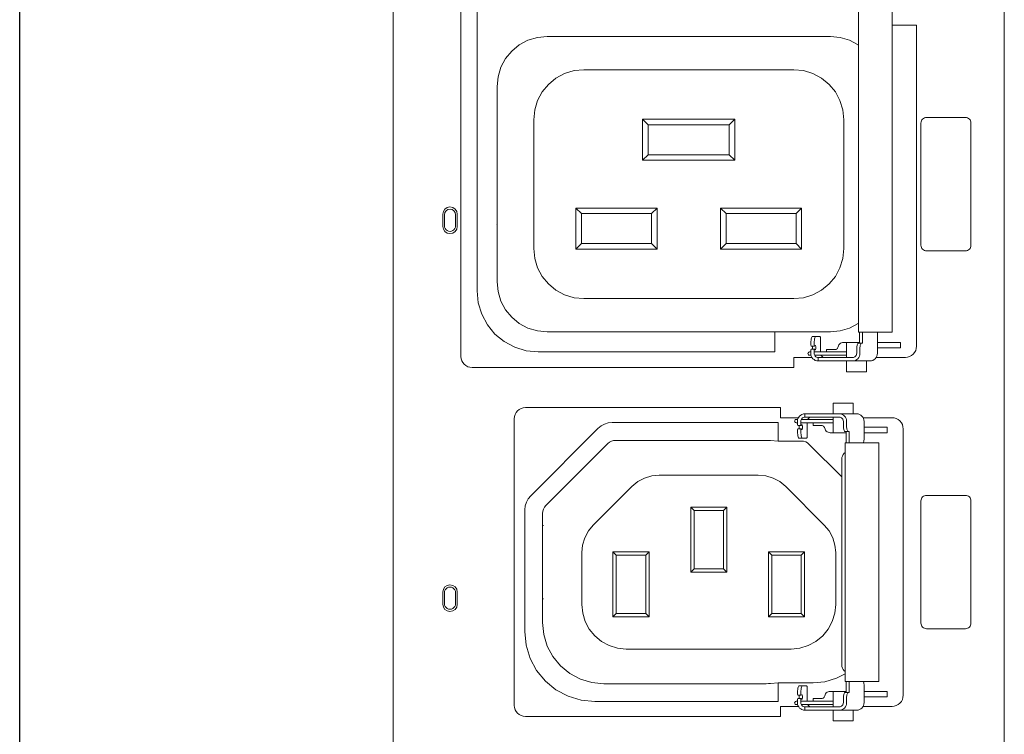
# Model space of a CAD drawing. Header units: millimetres. Extents: x 94562 to 148980, y -25377 to 3008.
# Tile 85 of 140: x 100778 to 100867, y -21828 to -21764. Entities that reach past the tile are written whole.
import ezdxf

# ---------------------------------------------------------------- set-up
doc = ezdxf.new("R2010")
doc.units = ezdxf.units.MM
doc.layers.add('tt_symbole', color=40, linetype='Continuous')

# ---------------------------------------------------------------- blocks, each defined once
blk = doc.blocks.new('IT_szafa_stojąca_42U')
blk.add_line((289.4091, 1608.811), (289.4091, 1797.7235))
blk = doc.blocks.new('PDU_(18)C13_(6)C19')
at = {"layer": 'tt_symbole', "lineweight": 5}
for p, q in [((0, 6.864), (0, 13.05297)), ((0.39369, 13.05297), (0.39369, 6.88261)), ((0.05404, 7.96921), (0.05404, 8.32858)), ((0.33714, 8.14031), (0.33714, 7.93354)), ((0.05479, 7.96153), (0.05404, 7.96921)), ((0.05703, 7.95415), (0.05479, 7.96153)), ((0.06067, 7.94736), (0.05703, 7.95415)), ((0.06554, 7.9414), (0.06067, 7.94736)), ((0.31192, 7.94268), (0.31192, 7.929)), ((0.0715, 7.93651), (0.06554, 7.9414)), ((0.07831, 7.93287), (0.0715, 7.93651)), ((0.28815, 7.93543), (0.28878, 7.93578)), ((0.28878, 7.93578), (0.28947, 7.93597)), ((0.28947, 7.93597), (0.29018, 7.93604)), ((0.29018, 7.93604), (0.30033, 7.93604)), ((0.29208, 7.93604), (0.29208, 7.92628)), ((0.08568, 7.93064), (0.07831, 7.93287)), ((0.09336, 7.92989), (0.08568, 7.93064)), ((0.24588, 7.92989), (0.09336, 7.92989)), ((0.26899, 7.93421), (0.26926, 7.93375)), ((0.26899, 7.929), (0.26899, 7.93115)), ((0.26926, 7.93375), (0.26928, 7.93374)), ((0.26928, 7.93374), (0.26929, 7.93372)), ((0.26929, 7.93372), (0.26931, 7.93371)), ((0.26931, 7.93371), (0.26932, 7.93371)), ((0.26932, 7.93371), (0.27144, 7.93371)), ((0.27139, 7.93375), (0.27111, 7.93421)), ((0.27111, 7.93115), (0.27139, 7.93161)), ((0.29208, 7.92985), (0.27111, 7.92985)), ((0.2714, 7.93374), (0.27139, 7.93375)), ((0.27139, 7.93161), (0.2714, 7.93162)), ((0.27142, 7.93372), (0.2714, 7.93374)), ((0.2714, 7.93162), (0.27142, 7.93164)), ((0.27143, 7.93371), (0.27142, 7.93372)), ((0.27142, 7.93164), (0.27142, 7.93165)), ((0.27142, 7.93165), (0.27143, 7.93165)), ((0.27144, 7.93371), (0.27143, 7.93371)), ((0.27143, 7.93165), (0.27144, 7.93165)), ((0.27146, 7.93371), (0.27144, 7.93371)), ((0.27144, 7.93165), (0.27146, 7.93165)), ((0.27147, 7.93372), (0.27146, 7.93371)), ((0.27146, 7.93165), (0.27147, 7.93165)), ((0.27149, 7.93372), (0.27147, 7.93372)), ((0.27147, 7.93165), (0.27149, 7.93164)), ((0.27185, 7.93408), (0.27149, 7.93372)), ((0.27149, 7.93164), (0.27185, 7.93128)), ((0.27197, 7.93408), (0.27185, 7.93408)), ((0.27185, 7.93128), (0.27197, 7.93128)), ((0.2721, 7.93387), (0.27197, 7.93408)), ((0.27197, 7.93128), (0.2721, 7.93149)), ((0.27218, 7.93349), (0.2721, 7.93387)), ((0.2721, 7.93149), (0.27218, 7.93187)), ((0.27224, 7.93296), (0.27218, 7.93349)), ((0.27218, 7.93187), (0.27224, 7.9324)), ((0.27224, 7.9324), (0.27224, 7.93296)), ((0.28447, 7.93139), (0.2849, 7.93143)), ((0.2849, 7.93143), (0.28531, 7.93156)), ((0.28531, 7.93156), (0.28569, 7.93176)), ((0.28569, 7.93176), (0.28601, 7.93203)), ((0.28601, 7.93203), (0.28629, 7.93236)), ((0.28629, 7.93236), (0.28649, 7.93274)), ((0.28649, 7.93274), (0.28661, 7.93314)), ((0.28661, 7.93314), (0.28682, 7.93382)), ((0.28682, 7.93382), (0.28715, 7.93444)), ((0.28715, 7.93444), (0.2876, 7.93499)), ((0.2876, 7.93499), (0.28815, 7.93543)), ((0.33593, 7.92957), (0.33504, 7.92849)), ((0.3366, 7.93081), (0.33593, 7.92957)), ((0.33701, 7.93214), (0.3366, 7.93081)), ((0.33714, 7.93354), (0.33701, 7.93214)), ((0.26972, 7.92639), (0.25808, 7.92639)), ((0.25808, 7.92639), (0.25808, 7.91983)), ((0.26908, 7.92804), (0.26899, 7.929)), ((0.26935, 7.92712), (0.26908, 7.92804)), ((0.26979, 7.92628), (0.26935, 7.92712)), ((0.27039, 7.92553), (0.26979, 7.92628)), ((0.27111, 7.92492), (0.27039, 7.92553)), ((0.27194, 7.92447), (0.27111, 7.92492)), ((0.27144, 7.92771), (0.29208, 7.92771)), ((0.27283, 7.92418), (0.27194, 7.92447)), ((0.27376, 7.9241), (0.27283, 7.92418)), ((0.27382, 7.9241), (0.27376, 7.9241)), ((0.27388, 7.9241), (0.27382, 7.9241)), ((0.27394, 7.9241), (0.27388, 7.9241)), ((0.27401, 7.9241), (0.27394, 7.9241)), ((0.2741, 7.9241), (0.27401, 7.9241)), ((0.27418, 7.9241), (0.2741, 7.9241)), ((0.27426, 7.9241), (0.27418, 7.9241)), ((0.27436, 7.9241), (0.27426, 7.9241)), ((0.28636, 7.9241), (0.27436, 7.9241)), ((0.28686, 7.9241), (0.28636, 7.9241)), ((0.28746, 7.9241), (0.28686, 7.9241)), ((0.28818, 7.9241), (0.28746, 7.9241)), ((0.28899, 7.9241), (0.28818, 7.9241)), ((0.28989, 7.9241), (0.28899, 7.9241)), ((0.29086, 7.9241), (0.28989, 7.9241)), ((0.2919, 7.9241), (0.29086, 7.9241)), ((0.293, 7.9241), (0.2919, 7.9241)), ((0.29601, 7.9241), (0.293, 7.9241)), ((0.30725, 7.9241), (0.29601, 7.9241)), ((0.30817, 7.92418), (0.30725, 7.9241)), ((0.30904, 7.92447), (0.30817, 7.92418)), ((0.30985, 7.92492), (0.30904, 7.92447)), ((0.31056, 7.92553), (0.30985, 7.92492)), ((0.31114, 7.92628), (0.31056, 7.92553)), ((0.31157, 7.92712), (0.31114, 7.92628)), ((0.31183, 7.92804), (0.31157, 7.92712)), ((0.31192, 7.929), (0.31183, 7.92804)), ((0.33135, 7.92653), (0.32994, 7.92639)), ((0.33271, 7.92693), (0.33135, 7.92653)), ((0.33394, 7.92758), (0.33271, 7.92693)), ((0.33504, 7.92849), (0.33394, 7.92758)), ((0.25808, 7.91983), (0.05086, 7.91983)), ((0.26257, 7.88563), (0.26253, 7.8851)), ((0.26253, 7.8851), (0.26253, 7.88295)), ((0.26272, 7.88615), (0.26257, 7.88563)), ((0.26297, 7.88662), (0.26272, 7.88615)), ((0.2835, 7.88641), (0.26286, 7.88641)), ((0.26331, 7.88703), (0.26297, 7.88662)), ((0.26371, 7.88737), (0.26331, 7.88703)), ((0.26417, 7.88763), (0.26371, 7.88737)), ((0.26467, 7.88778), (0.26417, 7.88763)), ((0.26518, 7.88783), (0.26467, 7.88778)), ((0.26524, 7.88783), (0.26518, 7.88783)), ((0.26529, 7.88783), (0.26524, 7.88783)), ((0.26535, 7.88783), (0.26529, 7.88783)), ((0.26543, 7.88783), (0.26535, 7.88783)), ((0.2655, 7.88783), (0.26543, 7.88783)), ((0.26558, 7.88783), (0.2655, 7.88783)), ((0.26567, 7.88783), (0.26558, 7.88783)), ((0.26576, 7.88783), (0.26567, 7.88783)), ((0.27776, 7.88783), (0.26576, 7.88783)), ((0.27826, 7.88783), (0.27776, 7.88783)), ((0.27888, 7.88783), (0.27826, 7.88783)), ((0.27958, 7.88783), (0.27888, 7.88783)), ((0.2804, 7.88783), (0.27958, 7.88783)), ((0.28131, 7.88783), (0.2804, 7.88783)), ((0.28228, 7.88783), (0.28131, 7.88783)), ((0.28332, 7.88783), (0.28228, 7.88783)), ((0.2844, 7.88783), (0.28332, 7.88783)), ((0.28743, 7.88783), (0.2844, 7.88783)), ((0.28793, 7.88778), (0.28743, 7.88783)), ((0.28842, 7.88763), (0.28793, 7.88778)), ((0.28886, 7.88737), (0.28842, 7.88763)), ((0.28926, 7.88703), (0.28886, 7.88737)), ((0.28958, 7.88662), (0.28926, 7.88703)), ((0.28982, 7.88615), (0.28958, 7.88662)), ((0.28997, 7.88563), (0.28982, 7.88615)), ((0.29001, 7.8851), (0.28997, 7.88563)), ((0.29001, 7.88216), (0.29001, 7.8851)), ((0.30271, 7.88751), (0.32136, 7.88751)), ((0.32276, 7.88737), (0.32136, 7.88751)), ((0.32411, 7.88697), (0.32276, 7.88737)), ((0.32536, 7.8863), (0.32411, 7.88697)), ((0.32644, 7.88541), (0.32536, 7.8863)), ((0.32735, 7.88433), (0.32644, 7.88541)), ((0.08858, 7.83731), (0.1319, 7.88063)), ((0.1319, 7.88063), (0.13386, 7.88223)), ((0.13386, 7.88223), (0.13608, 7.88342)), ((0.13608, 7.88342), (0.13849, 7.88415)), ((0.13849, 7.88415), (0.141, 7.8844)), ((0.141, 7.8844), (0.24803, 7.8844)), ((0.2604, 7.88295), (0.26071, 7.88245)), ((0.26071, 7.88245), (0.26286, 7.88245)), ((0.26253, 7.88426), (0.26483, 7.88426)), ((0.26286, 7.88245), (0.26253, 7.88295)), ((0.26253, 7.8799), (0.26286, 7.8804)), ((0.26283, 7.8804), (0.26285, 7.8804)), ((0.26286, 7.88245), (0.26285, 7.88245)), ((0.26285, 7.8804), (0.26286, 7.8804)), ((0.26326, 7.88283), (0.26286, 7.88245)), ((0.26286, 7.8804), (0.26326, 7.88002)), ((0.26339, 7.88283), (0.26326, 7.88283)), ((0.26326, 7.88002), (0.26339, 7.88002)), ((0.2635, 7.88262), (0.26339, 7.88283)), ((0.26339, 7.88002), (0.2635, 7.88023)), ((0.2636, 7.88223), (0.2635, 7.88262)), ((0.2635, 7.88023), (0.2636, 7.88062)), ((0.26364, 7.8817), (0.2636, 7.88223)), ((0.2636, 7.88062), (0.26364, 7.88115)), ((0.26364, 7.88115), (0.26364, 7.8817)), ((0.26483, 7.88426), (0.2835, 7.88426)), ((0.27588, 7.88249), (0.27631, 7.88245)), ((0.27631, 7.88245), (0.27672, 7.88234)), ((0.27672, 7.88234), (0.2771, 7.88213)), ((0.2771, 7.88213), (0.27743, 7.88187)), ((0.27743, 7.88187), (0.27769, 7.88153)), ((0.27769, 7.88153), (0.2779, 7.88116)), ((0.2779, 7.88116), (0.27803, 7.88076)), ((0.27803, 7.88076), (0.27822, 7.88008)), ((0.27822, 7.88008), (0.27856, 7.87945)), ((0.27856, 7.87945), (0.27901, 7.87891)), ((0.27901, 7.87891), (0.27957, 7.87845)), ((0.29004, 7.88147), (0.29001, 7.88216)), ((0.2901, 7.88078), (0.29004, 7.88147)), ((0.29021, 7.88017), (0.2901, 7.88078)), ((0.29035, 7.87963), (0.29021, 7.88017)), ((0.29051, 7.87919), (0.29035, 7.87963)), ((0.29069, 7.87885), (0.29051, 7.87919)), ((0.2909, 7.87865), (0.29069, 7.87885)), ((0.29113, 7.87858), (0.2909, 7.87865)), ((0.32801, 7.88309), (0.32735, 7.88433)), ((0.32842, 7.88174), (0.32801, 7.88309)), ((0.32856, 7.88035), (0.32842, 7.88174)), ((0.32856, 7.70877), (0.32856, 7.88035)), ((0.27957, 7.87845), (0.28019, 7.87812)), ((0.28019, 7.87812), (0.28088, 7.87791)), ((0.28088, 7.87791), (0.2816, 7.87784)), ((0.2816, 7.87784), (0.29175, 7.87784)), ((0.29319, 7.87858), (0.29113, 7.87858)), ((0.08581, 7.83313), (0.08699, 7.83535)), ((0.08699, 7.83535), (0.08858, 7.83731)), ((0.08482, 7.82822), (0.08507, 7.83072)), ((0.08482, 7.74976), (0.08482, 7.82822)), ((0.08507, 7.83072), (0.08581, 7.83313)), ((0.08568, 7.74097), (0.08482, 7.74976)), ((0.08825, 7.73252), (0.08568, 7.74097)), ((0.0924, 7.72473), (0.08825, 7.73252)), ((0.098, 7.71791), (0.0924, 7.72473)), ((0.10482, 7.71231), (0.098, 7.71791)), ((0.29382, 7.71055), (0.29382, 7.7177)), ((0.303, 7.71738), (0.30289, 7.7177)), ((0.30314, 7.71684), (0.303, 7.71738)), ((0.30325, 7.71623), (0.30314, 7.71684)), ((0.30331, 7.71555), (0.30325, 7.71623)), ((0.30333, 7.71485), (0.30331, 7.71555)), ((0.30333, 7.70402), (0.30333, 7.71485)), ((0.11261, 7.70815), (0.10482, 7.71231)), ((0.12106, 7.70559), (0.11261, 7.70815)), ((0.2604, 7.70922), (0.2607, 7.70873)), ((0.2607, 7.70873), (0.26286, 7.70873)), ((0.26287, 7.70873), (0.26253, 7.70922)), ((0.26285, 7.70873), (0.26283, 7.70873)), ((0.26286, 7.70873), (0.26285, 7.70873)), ((0.26287, 7.70873), (0.26286, 7.70873)), ((0.26326, 7.70909), (0.26287, 7.70873)), ((0.26339, 7.7091), (0.26326, 7.70909)), ((0.2635, 7.7089), (0.26339, 7.7091)), ((0.2636, 7.70849), (0.2635, 7.7089)), ((0.26364, 7.70798), (0.2636, 7.70849)), ((0.2636, 7.7069), (0.26364, 7.70741)), ((0.26364, 7.70741), (0.26364, 7.70798)), ((0.27743, 7.70726), (0.27769, 7.70759)), ((0.27769, 7.70759), (0.2779, 7.70797)), ((0.2779, 7.70797), (0.27803, 7.70837)), ((0.27803, 7.70837), (0.27822, 7.70905)), ((0.27822, 7.70905), (0.27856, 7.70967)), ((0.27856, 7.70967), (0.27901, 7.71022)), ((0.27901, 7.71022), (0.27957, 7.71066)), ((0.27957, 7.71066), (0.28019, 7.71099)), ((0.28019, 7.71099), (0.28088, 7.7112)), ((0.28088, 7.7112), (0.2816, 7.71127)), ((0.2816, 7.71127), (0.29175, 7.71127)), ((0.29001, 7.70697), (0.29004, 7.70766)), ((0.29004, 7.70766), (0.2901, 7.70833)), ((0.2901, 7.70833), (0.29021, 7.70895)), ((0.29021, 7.70895), (0.29035, 7.70949)), ((0.29035, 7.70949), (0.29051, 7.70994)), ((0.29051, 7.70994), (0.29069, 7.71027)), ((0.29069, 7.71027), (0.2909, 7.71048)), ((0.2909, 7.71048), (0.29113, 7.71055)), ((0.29113, 7.71055), (0.29319, 7.71055)), ((0.29319, 7.71055), (0.29382, 7.71055)), ((0.32801, 7.70603), (0.32842, 7.70737)), ((0.32842, 7.70737), (0.32856, 7.70877)), ((0.12986, 7.70473), (0.12106, 7.70559)), ((0.24803, 7.70473), (0.12986, 7.70473)), ((0.26101, 7.70162), (0.24949, 7.70162)), ((0.24949, 7.70162), (0.24949, 7.69506)), ((0.26072, 7.70667), (0.2604, 7.70617)), ((0.26286, 7.70667), (0.26072, 7.70667)), ((0.26253, 7.70617), (0.26286, 7.70667)), ((0.26253, 7.70617), (0.26253, 7.70402)), ((0.26253, 7.70402), (0.26257, 7.70348)), ((0.26257, 7.70348), (0.26272, 7.70297)), ((0.26272, 7.70297), (0.26297, 7.70251)), ((0.26286, 7.70667), (0.26289, 7.70665)), ((0.26286, 7.70272), (0.26421, 7.70272)), ((0.26289, 7.70665), (0.26326, 7.7063)), ((0.26297, 7.70251), (0.26331, 7.70209)), ((0.26326, 7.7063), (0.26339, 7.70628)), ((0.26331, 7.70209), (0.26371, 7.70174)), ((0.26339, 7.70628), (0.2635, 7.70649)), ((0.2635, 7.70649), (0.2636, 7.7069)), ((0.26371, 7.70174), (0.26417, 7.70149)), ((0.26417, 7.70149), (0.26467, 7.70134)), ((0.26421, 7.70272), (0.26483, 7.70272)), ((0.26467, 7.70134), (0.26518, 7.70128)), ((0.26483, 7.70272), (0.2835, 7.70272)), ((0.26518, 7.70128), (0.26524, 7.70128)), ((0.26518, 7.70128), (0.26518, 7.6991)), ((0.26524, 7.70128), (0.26529, 7.70128)), ((0.26529, 7.70128), (0.26535, 7.70128)), ((0.26535, 7.70128), (0.26543, 7.70128)), ((0.26543, 7.70128), (0.2655, 7.70128)), ((0.2655, 7.70128), (0.26558, 7.70128)), ((0.26558, 7.70128), (0.26567, 7.70128)), ((0.26567, 7.70128), (0.26576, 7.70128)), ((0.26576, 7.70128), (0.27776, 7.70128)), ((0.27588, 7.70662), (0.27631, 7.70666)), ((0.27631, 7.70666), (0.27672, 7.70678)), ((0.27672, 7.70678), (0.2771, 7.70699)), ((0.2771, 7.70699), (0.27743, 7.70726)), ((0.27776, 7.70128), (0.27826, 7.70128)), ((0.27826, 7.70128), (0.27888, 7.70128)), ((0.27888, 7.70128), (0.27958, 7.70128)), ((0.27958, 7.70128), (0.2804, 7.70128)), ((0.2804, 7.70128), (0.28131, 7.70128)), ((0.28131, 7.70128), (0.28228, 7.70128)), ((0.28228, 7.70128), (0.28332, 7.70128)), ((0.28332, 7.70128), (0.2844, 7.70128)), ((0.2844, 7.70128), (0.28743, 7.70128)), ((0.28743, 7.70128), (0.28793, 7.70134)), ((0.28793, 7.70134), (0.28842, 7.70149)), ((0.28842, 7.70149), (0.28886, 7.70174)), ((0.28886, 7.70174), (0.28926, 7.70209)), ((0.28926, 7.70209), (0.28958, 7.70251)), ((0.28958, 7.70251), (0.28982, 7.70297)), ((0.28982, 7.70297), (0.28997, 7.70348)), ((0.28997, 7.70348), (0.29001, 7.70402)), ((0.29001, 7.70402), (0.29001, 7.70697)), ((0.30196, 7.70055), (0.30254, 7.70128)), ((0.30254, 7.70128), (0.30297, 7.70213)), ((0.30297, 7.70213), (0.30324, 7.70306)), ((0.30324, 7.70306), (0.30333, 7.70402)), ((0.32136, 7.70162), (0.32276, 7.70174)), ((0.32276, 7.70174), (0.32411, 7.70216)), ((0.32411, 7.70216), (0.32536, 7.70281)), ((0.32536, 7.70281), (0.32644, 7.7037)), ((0.32644, 7.7037), (0.32735, 7.7048)), ((0.32735, 7.7048), (0.32801, 7.70603)), ((0.24949, 7.69506), (0.08521, 7.69506)), ((0.26518, 7.6991), (0.27776, 7.6991)), ((0.27776, 7.6991), (0.27826, 7.6991)), ((0.27826, 7.6991), (0.27888, 7.6991)), ((0.27888, 7.6991), (0.27958, 7.6991)), ((0.27958, 7.6991), (0.2804, 7.6991)), ((0.2804, 7.6991), (0.28131, 7.6991)), ((0.28131, 7.6991), (0.28228, 7.6991)), ((0.28228, 7.6991), (0.28332, 7.6991)), ((0.28332, 7.6991), (0.2844, 7.6991)), ((0.2844, 7.6991), (0.28743, 7.6991)), ((0.28743, 7.6991), (0.29867, 7.6991)), ((0.29867, 7.6991), (0.29957, 7.6992)), ((0.29957, 7.6992), (0.30044, 7.69948)), ((0.30044, 7.69948), (0.30125, 7.69994)), ((0.30125, 7.69994), (0.30196, 7.70055))]:
    blk.add_line(p, q, dxfattribs=at)
for points in [[(0.26972, 8.3714), (0.25808, 8.3714), (0.25808, 8.37796), (0.05086, 8.37796), (0.04944, 8.37782), (0.0481, 8.37742), (0.04686, 8.37675), (0.04576, 8.37586), (0.04488, 8.37478), (0.04421, 8.37354), (0.04379, 8.37219), (0.04365, 8.37081), (0.04365, 7.92699, 0.413197), (0.05086, 7.91983)], [(0.26101, 7.88751), (0.24949, 7.88751), (0.24949, 7.89406), (0.08521, 7.89406), (0.08381, 7.89392), (0.08246, 7.89352), (0.08122, 7.89285), (0.08013, 7.89197), (0.07924, 7.89088), (0.07857, 7.88965), (0.07815, 7.8883), (0.07801, 7.8869), (0.07801, 7.70222, 0.412636), (0.08521, 7.69506)]]:
    blk.add_lwpolyline(points, format="xyb", dxfattribs=at)
for points in [[(0.29976, 8.35511), (0.29976, 7.94268), (0.29986, 7.94268), (0.30011, 7.94268), (0.3005, 7.94268), (0.30101, 7.94268), (0.30165, 7.94268), (0.30236, 7.94268), (0.31299, 7.94268), (0.31514, 7.94268), (0.31738, 7.94268), (0.31935, 7.94268), (0.32078, 7.94268), (0.32142, 7.94268), (0.32144, 7.94268), (0.32144, 8.35511)], [(0.32144, 8.14031), (0.33714, 8.14031)], [(0.29976, 8.12756), (0.29957, 8.12768), (0.294, 8.13067), (0.28796, 8.1325), (0.28167, 8.13311), (0.09914, 8.13311), (0.09285, 8.1325), (0.08681, 8.13067), (0.08124, 8.12768), (0.07636, 8.12368), (0.07235, 8.11879), (0.06938, 8.11322), (0.06754, 8.10718), (0.06692, 8.1009), (0.06692, 7.97499), (0.06754, 7.96871), (0.06938, 7.96267), (0.07235, 7.9571), (0.07636, 7.95221), (0.08124, 7.94821), (0.08681, 7.94522), (0.09285, 7.94339), (0.09914, 7.94278), (0.28167, 7.94278), (0.28796, 7.94339), (0.294, 7.94522), (0.29957, 7.94821), (0.29976, 7.94833)], [(0.21653, 8.07622), (0.16428, 8.07622), (0.16069, 8.07981), (0.22011, 8.07981)], [(0.22011, 8.05332), (0.16069, 8.05332), (0.16069, 8.07981)], [(0.16428, 8.07622), (0.16428, 8.0569)], [(0.16069, 8.05332), (0.16428, 8.0569), (0.21653, 8.0569)], [(0.17, 7.99606), (0.11775, 7.99606), (0.11775, 8.02254), (0.17, 8.02254)], [(0.16642, 8.01896), (0.12132, 8.01896), (0.11775, 8.02254)], [(0.12132, 8.01896), (0.12132, 7.99964)], [(0.21081, 8.02254), (0.21439, 8.01896), (0.21439, 7.99964)], [(0.25949, 8.01896), (0.21439, 8.01896)], [(0.26306, 7.99606), (0.25949, 7.99964), (0.25949, 8.01896), (0.26306, 8.02254)], [(0.06663, 8.01182), (0.0666, 8.01182)], [(0.11775, 7.99606), (0.12132, 7.99964), (0.16642, 7.99964)], [(0.21081, 7.99606), (0.21439, 7.99964), (0.25949, 7.99964)], [(0.24588, 7.92989), (0.24588, 7.94278)], [(0.29601, 7.9241), (0.29693, 7.92418), (0.29781, 7.92447), (0.29861, 7.92492), (0.29932, 7.92553), (0.2999, 7.92628), (0.30033, 7.92712), (0.3006, 7.92804), (0.30068, 7.929), (0.30068, 7.93194), (0.30071, 7.93265), (0.30076, 7.93332), (0.30088, 7.93394), (0.301, 7.93449), (0.30118, 7.93493), (0.30136, 7.93525), (0.30157, 7.93546), (0.30179, 7.93553), (0.30242, 7.93553), (0.30242, 7.94268)], [(0.30033, 7.93553), (0.30033, 7.94268)], [(0.26899, 7.93421), (0.26899, 7.93447), (0.26901, 7.93551), (0.26908, 7.93653), (0.26919, 7.93746), (0.26933, 7.93826), (0.26953, 7.93893), (0.26974, 7.93943), (0.26996, 7.93974), (0.27019, 7.93983), (0.27232, 7.93983), (0.27489, 7.93983), (0.27497, 7.93981), (0.27506, 7.93971), (0.27513, 7.93954), (0.27518, 7.93932), (0.27524, 7.93904), (0.27526, 7.93874), (0.27529, 7.9384), (0.27531, 7.93806), (0.27531, 7.92985)], [(0.27111, 7.93421), (0.27111, 7.93447), (0.27114, 7.93551), (0.27121, 7.93653), (0.27132, 7.93746), (0.27147, 7.93826), (0.27165, 7.93893), (0.27186, 7.93943), (0.27208, 7.93974), (0.27232, 7.93983)], [(0.31192, 7.93247), (0.32682, 7.93247), (0.32682, 7.93604), (0.31192, 7.93604)], [(0.26896, 7.92985), (0.26876, 7.92985), (0.26836, 7.92985), (0.26821, 7.92985), (0.26781, 7.92976), (0.26746, 7.92954), (0.26722, 7.92919), (0.26714, 7.92878), (0.26722, 7.92836), (0.26746, 7.92801), (0.26781, 7.92779), (0.26821, 7.92771), (0.26836, 7.92771), (0.26876, 7.92771), (0.26915, 7.92771)], [(0.27144, 7.93165), (0.26932, 7.93165), (0.26931, 7.93165), (0.26929, 7.93165), (0.26929, 7.93164), (0.26928, 7.93162), (0.26926, 7.93161), (0.26899, 7.93115)], [(0.27001, 7.93371), (0.27006, 7.93349), (0.27011, 7.93296), (0.27011, 7.9324), (0.27006, 7.93187), (0.27001, 7.93165)], [(0.27111, 7.93115), (0.27111, 7.929), (0.27117, 7.92847), (0.27132, 7.92796), (0.27156, 7.92749), (0.27189, 7.92707), (0.27229, 7.92674), (0.27275, 7.92649), (0.27325, 7.92633), (0.27376, 7.92628)], [(0.30179, 7.93553), (0.29971, 7.93553), (0.2995, 7.93546), (0.29929, 7.93525), (0.2991, 7.93493), (0.29893, 7.93449), (0.29879, 7.93394), (0.29869, 7.93332), (0.29863, 7.93265), (0.29861, 7.93194), (0.29861, 7.929), (0.29856, 7.92847), (0.29842, 7.92796), (0.29817, 7.92749), (0.29785, 7.92707), (0.29746, 7.92674), (0.29701, 7.92649), (0.29653, 7.92633), (0.29601, 7.92628), (0.293, 7.92628), (0.2919, 7.92628), (0.29086, 7.92628), (0.28989, 7.92628), (0.28899, 7.92628), (0.28818, 7.92628), (0.28746, 7.92628), (0.28686, 7.92628), (0.28636, 7.92628), (0.27436, 7.92628), (0.27426, 7.92628), (0.27418, 7.92628), (0.2741, 7.92628), (0.27401, 7.92628), (0.27394, 7.92628), (0.27388, 7.92628), (0.27382, 7.92628), (0.27376, 7.92628), (0.27376, 7.9241)], [(0.28447, 7.93139), (0.2791, 7.93139), (0.2791, 7.92985)], [(0.26274, 7.92628), (0.26267, 7.92628)], [(0.27796, 7.92628), (0.27743, 7.92633), (0.27694, 7.92649), (0.27649, 7.92674), (0.27607, 7.92707), (0.27575, 7.92749), (0.27561, 7.92771)], [(0.29208, 7.9241), (0.29208, 7.91697), (0.29257, 7.91697), (0.29397, 7.91697), (0.29606, 7.91697), (0.29853, 7.91697), (0.30099, 7.91697), (0.30308, 7.91697), (0.30447, 7.91697), (0.30497, 7.91697), (0.30497, 7.9241)], [(0.32994, 7.92639), (0.3112, 7.92639)], [(0.29638, 7.89002), (0.29638, 7.89692), (0.29589, 7.89692), (0.29449, 7.89692), (0.2924, 7.89692), (0.28993, 7.89692), (0.28747, 7.89692), (0.28538, 7.89692), (0.28399, 7.89692), (0.2835, 7.89692), (0.2835, 7.89002)], [(0.25481, 7.88758), (0.25492, 7.88752), (0.25494, 7.88751)], [(0.26059, 7.88641), (0.26018, 7.88641), (0.25976, 7.88641), (0.25963, 7.88641), (0.25921, 7.88633), (0.25886, 7.88609), (0.25864, 7.88574), (0.25856, 7.88533), (0.25864, 7.88492), (0.25886, 7.88458), (0.25921, 7.88434), (0.25963, 7.88426), (0.25976, 7.88426), (0.26018, 7.88426), (0.2604, 7.88426)], [(0.26518, 7.89002), (0.26425, 7.88992), (0.26335, 7.88965), (0.26253, 7.88919), (0.26179, 7.88858), (0.26121, 7.88784), (0.26076, 7.88698), (0.26049, 7.88606), (0.2604, 7.8851), (0.2604, 7.88295)], [(0.28743, 7.89002), (0.2844, 7.89002), (0.28332, 7.89002), (0.28228, 7.89002), (0.28131, 7.89002), (0.2804, 7.89002), (0.27958, 7.89002), (0.27888, 7.89002), (0.27826, 7.89002), (0.27776, 7.89002), (0.26576, 7.89002), (0.26567, 7.89002), (0.26558, 7.89002), (0.2655, 7.89002), (0.26543, 7.89002), (0.26535, 7.89002), (0.26529, 7.89002), (0.26524, 7.89002), (0.26518, 7.89002), (0.26518, 7.88783)], [(0.26703, 7.88641), (0.26715, 7.88662), (0.26749, 7.88703), (0.26789, 7.88737), (0.26835, 7.88763), (0.26885, 7.88778), (0.26936, 7.88783)], [(0.2835, 7.88783), (0.2835, 7.87784)], [(0.29382, 7.87142), (0.29382, 7.87858), (0.29319, 7.87858), (0.29299, 7.87865), (0.29278, 7.87885), (0.29258, 7.87919), (0.29242, 7.87963), (0.29228, 7.88017), (0.29218, 7.88078), (0.29211, 7.88147), (0.2921, 7.88216), (0.2921, 7.8851), (0.292, 7.88606), (0.29174, 7.88698), (0.29131, 7.88784), (0.29072, 7.88858), (0.29001, 7.88919), (0.28921, 7.88965), (0.28833, 7.88992), (0.28743, 7.89002), (0.29867, 7.89002), (0.29957, 7.88992), (0.30044, 7.88965), (0.30125, 7.88919), (0.30196, 7.88858), (0.30254, 7.88784), (0.30297, 7.88698), (0.30324, 7.88606), (0.30333, 7.8851), (0.30333, 7.87427), (0.30331, 7.87356), (0.30325, 7.8729), (0.30314, 7.87228), (0.303, 7.87174), (0.30289, 7.87142)], [(0.24803, 7.87246), (0.24803, 7.8844)], [(0.26286, 7.8804), (0.26071, 7.8804), (0.2604, 7.8799), (0.2604, 7.87963), (0.26042, 7.87859), (0.26049, 7.87758), (0.2606, 7.87666), (0.26075, 7.87584), (0.26093, 7.87517), (0.26114, 7.87467), (0.26136, 7.87437), (0.2616, 7.87427), (0.26374, 7.87427), (0.2635, 7.87437), (0.26326, 7.87467), (0.26306, 7.87517), (0.26288, 7.87584), (0.26272, 7.87666), (0.26261, 7.87758), (0.26254, 7.87859), (0.26253, 7.87963), (0.26253, 7.8799)], [(0.26143, 7.8804), (0.26147, 7.88062), (0.26151, 7.88115), (0.26151, 7.8817), (0.26147, 7.88223), (0.26143, 7.88245)], [(0.26374, 7.87427), (0.26631, 7.87427), (0.26639, 7.8743), (0.26646, 7.87441), (0.26653, 7.87456), (0.2666, 7.87478), (0.26664, 7.87506), (0.26668, 7.87537), (0.26669, 7.8757), (0.26671, 7.87606), (0.26671, 7.88426)], [(0.27588, 7.88249), (0.27051, 7.88249), (0.27051, 7.88426)], [(0.30333, 7.88142), (0.30544, 7.88142), (0.31824, 7.88142), (0.31824, 7.87784), (0.30333, 7.87784)], [(0.28897, 7.84944), (0.26806, 7.87037), (0.26697, 7.87126), (0.26574, 7.87191), (0.26439, 7.87233), (0.26299, 7.87246), (0.24803, 7.87246), (0.2431, 7.87285), (0.24263, 7.87287), (0.24167, 7.8729), (0.24029, 7.87291), (0.2385, 7.87292), (0.23639, 7.87292), (0.23403, 7.87294), (0.23147, 7.87294), (0.22883, 7.87295), (0.14339, 7.87295), (0.14199, 7.87281), (0.14064, 7.8724), (0.1394, 7.87174), (0.13832, 7.87085), (0.09836, 7.8309), (0.09747, 7.82981), (0.09682, 7.82858), (0.0964, 7.82723), (0.09626, 7.82583), (0.09626, 7.75555), (0.09703, 7.74787), (0.09926, 7.74048), (0.1029, 7.73367), (0.10781, 7.7277), (0.11376, 7.72281), (0.12057, 7.71917), (0.12796, 7.71694), (0.13564, 7.71617), (0.22883, 7.71617), (0.23147, 7.71617), (0.23403, 7.71619), (0.23639, 7.71619), (0.2385, 7.7162), (0.24029, 7.71622), (0.24167, 7.71623), (0.24263, 7.71624), (0.2431, 7.71627), (0.24803, 7.71666), (0.27044, 7.71666), (0.27814, 7.71742), (0.28551, 7.71966), (0.29117, 7.72255)], [(0.29175, 7.87142), (0.29175, 7.87858)], [(0.29117, 7.86515), (0.29051, 7.86458), (0.28986, 7.86376), (0.28938, 7.86283), (0.28908, 7.86183), (0.28897, 7.86077), (0.28897, 7.72835), (0.28908, 7.7273), (0.28938, 7.7263), (0.28986, 7.72537), (0.29051, 7.72455), (0.29117, 7.72398)], [(0.19165, 7.78794), (0.19165, 7.82981)], [(0.21492, 7.82981), (0.21492, 7.78794)], [(0.19381, 7.82767), (0.19381, 7.79009)], [(0.21278, 7.79009), (0.21278, 7.82767)], [(0.09699, 7.81819), (0.0969, 7.81819)], [(0.14154, 7.75931), (0.14154, 7.80119)], [(0.14369, 7.79903), (0.14369, 7.76145)], [(0.16481, 7.80119), (0.16481, 7.75931), (0.16267, 7.76145), (0.16267, 7.79903)], [(0.24176, 7.75931), (0.24176, 7.80119), (0.24392, 7.79903), (0.24392, 7.76145)], [(0.24176, 7.80119), (0.26503, 7.80119)], [(0.26288, 7.79903), (0.24392, 7.79903)], [(0.26288, 7.76145), (0.26288, 7.79903), (0.26503, 7.80119), (0.26503, 7.75931)], [(0.09699, 7.77094), (0.0969, 7.77094)], [(0.16481, 7.75931), (0.14154, 7.75931), (0.14369, 7.76145), (0.16267, 7.76145)], [(0.24803, 7.70473), (0.24803, 7.71666)], [(0.2604, 7.70922), (0.2604, 7.70948), (0.26042, 7.71053), (0.26049, 7.71153), (0.2606, 7.71247), (0.26075, 7.71328), (0.26093, 7.71395), (0.26114, 7.71445), (0.26136, 7.71476), (0.2616, 7.71485), (0.26374, 7.71485), (0.2635, 7.71476), (0.26326, 7.71445), (0.26306, 7.71395), (0.26288, 7.71328), (0.26272, 7.71247), (0.26261, 7.71153), (0.26254, 7.71053), (0.26253, 7.70948), (0.26253, 7.70922)], [(0.26671, 7.70487), (0.26671, 7.71306), (0.26669, 7.71341), (0.26668, 7.71374), (0.26664, 7.71406), (0.2666, 7.71433), (0.26653, 7.71455), (0.26646, 7.71472), (0.26639, 7.71483), (0.26631, 7.71485), (0.26374, 7.71485)], [(0.29175, 7.71055), (0.29175, 7.7177)], [(0.26143, 7.70873), (0.26147, 7.70849), (0.26151, 7.70798), (0.26151, 7.70741), (0.26147, 7.7069), (0.26143, 7.70667)], [(0.2835, 7.71127), (0.2835, 7.70128)], [(0.29319, 7.71055), (0.29299, 7.71048), (0.29278, 7.71027), (0.29258, 7.70994), (0.29242, 7.70949), (0.29228, 7.70895), (0.29218, 7.70833), (0.29211, 7.70766), (0.2921, 7.70697), (0.2921, 7.70402), (0.292, 7.70306), (0.29174, 7.70213), (0.29131, 7.70128), (0.29072, 7.70055), (0.29001, 7.69994), (0.28921, 7.69948), (0.28833, 7.6992), (0.28743, 7.6991)], [(0.30333, 7.7077), (0.30544, 7.7077), (0.31824, 7.7077), (0.31824, 7.71127), (0.30333, 7.71127)], [(0.2604, 7.70487), (0.26018, 7.70487), (0.25976, 7.70487), (0.25963, 7.70487), (0.25921, 7.70478), (0.25886, 7.70455), (0.25864, 7.7042), (0.25856, 7.70378), (0.25864, 7.70338), (0.25886, 7.70303), (0.25921, 7.7028), (0.25963, 7.70272), (0.25976, 7.70272), (0.26018, 7.70272), (0.26059, 7.70272)], [(0.2604, 7.70617), (0.2604, 7.70402), (0.26049, 7.70306), (0.26076, 7.70213), (0.26121, 7.70128), (0.26179, 7.70055), (0.26253, 7.69994), (0.26335, 7.69948), (0.26425, 7.6992), (0.26518, 7.6991)], [(0.2835, 7.70487), (0.26253, 7.70487)], [(0.26936, 7.70128), (0.26885, 7.70134), (0.26835, 7.70149), (0.26789, 7.70174), (0.26749, 7.70209), (0.26715, 7.70251), (0.26703, 7.70272)], [(0.27588, 7.70662), (0.27051, 7.70662), (0.27051, 7.70487)], [(0.30274, 7.70162), (0.32136, 7.70162)], [(0.2835, 7.6991), (0.2835, 7.6922), (0.28399, 7.6922), (0.28538, 7.6922), (0.28747, 7.6922), (0.28993, 7.6922), (0.2924, 7.6922), (0.29449, 7.6922), (0.29589, 7.6922), (0.29638, 7.6922), (0.29638, 7.6991)]]:
    blk.add_lwpolyline(points, dxfattribs=at)
for points in [[(0.12276, 8.11167), (0.25804, 8.11167), (0.26433, 8.11106), (0.27038, 8.10922), (0.27594, 8.10625), (0.28082, 8.10224), (0.28483, 8.09736), (0.28781, 8.09179), (0.28964, 8.08575), (0.29026, 8.07946), (0.29026, 7.99643), (0.28964, 7.99014), (0.28781, 7.9841), (0.28483, 7.97853), (0.28082, 7.97365), (0.27594, 7.96964), (0.27038, 7.96667), (0.26433, 7.96483), (0.25804, 7.96421), (0.12276, 7.96421), (0.11647, 7.96483), (0.11043, 7.96667), (0.10486, 7.96964), (0.09999, 7.97365), (0.09597, 7.97853), (0.093, 7.9841), (0.09117, 7.99014), (0.09054, 7.99643), (0.09054, 8.07946), (0.09117, 8.08575), (0.093, 8.09179), (0.09597, 8.09736), (0.09999, 8.10224), (0.10486, 8.10625), (0.11043, 8.10922), (0.11647, 8.11106)], [(0.22011, 8.05332), (0.21653, 8.0569), (0.21653, 8.07622), (0.22011, 8.07981)], [(0.34358, 7.995), (0.36864, 7.995), (0.36935, 7.99507), (0.37001, 7.99526), (0.37063, 7.9956), (0.37118, 7.99604), (0.37161, 7.99658), (0.37194, 7.99721), (0.37215, 7.99787), (0.37222, 7.99857), (0.37222, 8.07732), (0.37215, 8.07801), (0.37194, 8.07868), (0.37161, 8.07931), (0.37118, 8.07985), (0.37063, 8.08029), (0.37001, 8.08062), (0.36935, 8.08082), (0.36864, 8.08089), (0.34358, 8.08089), (0.34289, 8.08082), (0.34222, 8.08062), (0.3416, 8.08029), (0.34106, 8.07985), (0.34061, 8.07931), (0.34028, 8.07868), (0.34008, 8.07801), (0.34001, 8.07732), (0.34001, 7.99857), (0.34008, 7.99787), (0.34028, 7.99721), (0.34061, 7.99658), (0.34106, 7.99604), (0.3416, 7.9956), (0.34222, 7.99526), (0.34289, 7.99507)], [(0.04122, 8.01861), (0.04088, 8.0204), (0.03986, 8.0219), (0.03835, 8.02292), (0.03657, 8.02326), (0.03479, 8.02292), (0.03328, 8.0219), (0.03228, 8.0204), (0.03192, 8.01861), (0.03192, 8.01074), (0.03228, 8.00896), (0.03328, 8.00746), (0.03479, 8.00644), (0.03657, 8.00608), (0.03835, 8.00644), (0.03986, 8.00746), (0.04088, 8.00896), (0.04122, 8.01074)], [(0.17, 7.99606), (0.16642, 7.99964), (0.16642, 8.01896), (0.17, 8.02254)], [(0.21081, 7.99606), (0.21081, 8.02254), (0.26306, 8.02254), (0.26306, 7.99606)], [(0.29117, 7.87142), (0.29117, 7.7177), (0.29128, 7.7177), (0.29153, 7.7177), (0.29192, 7.7177), (0.29243, 7.7177), (0.29306, 7.7177), (0.29378, 7.7177), (0.30439, 7.7177), (0.30654, 7.7177), (0.30878, 7.7177), (0.31076, 7.7177), (0.31218, 7.7177), (0.31283, 7.7177), (0.31286, 7.7177), (0.31286, 7.87142), (0.31283, 7.87142), (0.31218, 7.87142), (0.31076, 7.87142), (0.30878, 7.87142), (0.30654, 7.87142), (0.30439, 7.87142), (0.29378, 7.87142), (0.29306, 7.87142), (0.29243, 7.87142), (0.29192, 7.87142), (0.29153, 7.87142), (0.29128, 7.87142)], [(0.25644, 7.73855), (0.15014, 7.73855), (0.14456, 7.7391), (0.13918, 7.74073), (0.13424, 7.74337), (0.12989, 7.74694), (0.12633, 7.75127), (0.12368, 7.75623), (0.12206, 7.76159), (0.1215, 7.76717), (0.1215, 7.80065), (0.12199, 7.80553), (0.12342, 7.81023), (0.12572, 7.81456), (0.12885, 7.81837), (0.15372, 7.84323), (0.15751, 7.84635), (0.16185, 7.84867), (0.16654, 7.85009), (0.17143, 7.85058), (0.23514, 7.85058), (0.24003, 7.85009), (0.24474, 7.84867), (0.24907, 7.84635), (0.25286, 7.84323), (0.27774, 7.81837), (0.28085, 7.81456), (0.28317, 7.81023), (0.28458, 7.80553), (0.28507, 7.80065), (0.28507, 7.76717), (0.28451, 7.76159), (0.28289, 7.75623), (0.28025, 7.75127), (0.27668, 7.74694), (0.27235, 7.74337), (0.26739, 7.74073), (0.26203, 7.7391)], [(0.36864, 7.75161), (0.36935, 7.75168), (0.37001, 7.75189), (0.37063, 7.75222), (0.37118, 7.75267), (0.37161, 7.75321), (0.37194, 7.75382), (0.37215, 7.7545), (0.37222, 7.75519), (0.37222, 7.83393), (0.37215, 7.83464), (0.37194, 7.83531), (0.37161, 7.83593), (0.37118, 7.83647), (0.37063, 7.83692), (0.37001, 7.83724), (0.36935, 7.83744), (0.36864, 7.83751), (0.34358, 7.83751), (0.34289, 7.83744), (0.34222, 7.83724), (0.3416, 7.83692), (0.34106, 7.83647), (0.34061, 7.83593), (0.34028, 7.83531), (0.34008, 7.83464), (0.34001, 7.83393), (0.34001, 7.75519), (0.34008, 7.7545), (0.34028, 7.75382), (0.34061, 7.75321), (0.34106, 7.75267), (0.3416, 7.75222), (0.34222, 7.75189), (0.34289, 7.75168), (0.34358, 7.75161)], [(0.21492, 7.82981), (0.21278, 7.82767), (0.19381, 7.82767), (0.19165, 7.82981)], [(0.16481, 7.80119), (0.16267, 7.79903), (0.14369, 7.79903), (0.14154, 7.80119)], [(0.19381, 7.79009), (0.21278, 7.79009), (0.21492, 7.78794), (0.19165, 7.78794)], [(0.04122, 7.77524), (0.04088, 7.77701), (0.03986, 7.77853), (0.03835, 7.77954), (0.03657, 7.77989), (0.03479, 7.77954), (0.03328, 7.77853), (0.03228, 7.77701), (0.03192, 7.77524), (0.03192, 7.76736), (0.03228, 7.76558), (0.03328, 7.76407), (0.03479, 7.76307), (0.03657, 7.76271), (0.03835, 7.76307), (0.03986, 7.76407), (0.04088, 7.76558), (0.04122, 7.76736)], [(0.24392, 7.76145), (0.26288, 7.76145), (0.26503, 7.75931), (0.24176, 7.75931)]]:
    blk.add_lwpolyline(points, close=True, dxfattribs=at)
for points in [[(0.04015, 8.0111), (0.04015, 8.01826, 0.998352), (0.033, 8.01826), (0.033, 8.0111, 1.001454)], [(0.033, 7.77487), (0.033, 7.76772, 1.001454), (0.04015, 7.76772), (0.04015, 7.77487, 1.002231)]]:
    blk.add_lwpolyline(points, format="xyb", close=True, dxfattribs=at)

msp = doc.modelspace()

# ---------------------------------------------------------------- block references
at = {"layer": 'tt_symbole'}
for name, p, xscale, yscale, zscale in [('IT_szafa_stojąca_42U', (97884.399, -39000.652), 10, 10, 10), ('PDU_(18)C13_(6)C19', (100812.11, -22901.429), 139.7022507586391, 139.7022507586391, 139.7022507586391)]:
    msp.add_blockref(name, p, dxfattribs=dict(at, xscale=xscale, yscale=yscale, zscale=zscale))

doc.saveas('drawing.dxf')
